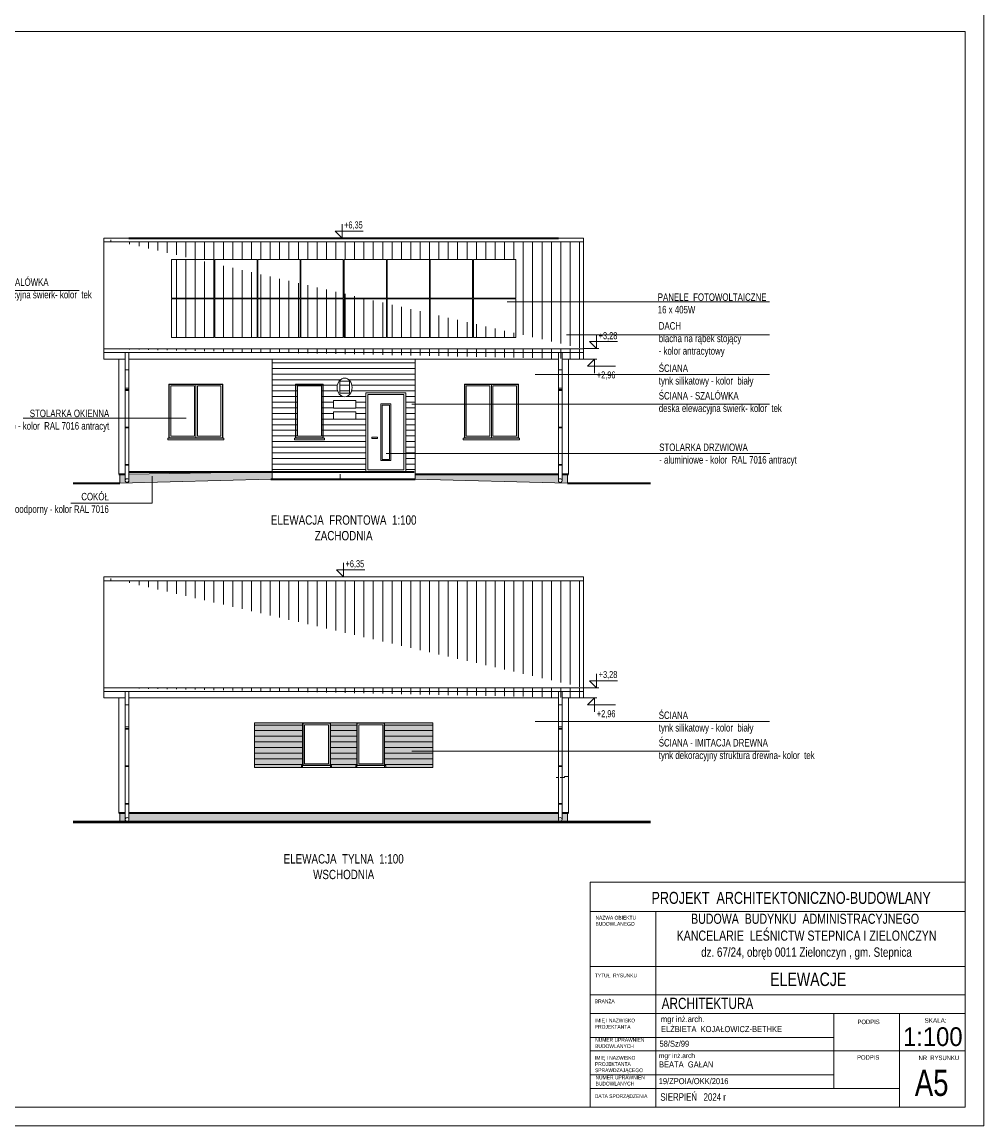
# Model space of a CAD drawing. Header units: inches. Extents: x 69729 to 77643, y -43505 to -36607.
# Tile 2 of 69: x 71363 to 73929, y -43505 to -40560. Entities that reach past the tile are written whole.
import ezdxf
from ezdxf.enums import TextEntityAlignment as Align

# ---------------------------------------------------------------- set-up
doc = ezdxf.new("R2010")
doc.units = ezdxf.units.IN
doc.header["$MEASUREMENT"] = 0
doc.linetypes.add('HIDDEN', pattern=[0.375, 0.25, -0.125])
doc.layers.get('0').update_dxf_attribs({"lineweight": 0})
for name, color, linetype, lineweight in [('A--tabelka rysunku', 7, 'Continuous', 0), ('p--dach-ściana przer.', 251, 'Continuous', 0), ('p--elewacja', 46, 'Continuous', 0), ('p--elewacja cienka', 251, 'Continuous', 0), ('p--elewacja-szraf', 251, 'Continuous', 0), ('p--koty wysok.', 141, 'Continuous', 0), ('p--opisy elewacji', 43, 'Continuous', 5), ('p--podpis rysunku', 33, 'Continuous', 0), ('p--tablice państwowe', 1, 'Continuous', 0)]:
    doc.layers.add(name, color=color, linetype=linetype, lineweight=lineweight)
doc.styles.add('1-50', font='arial.ttf', dxfattribs={"width": 0.75, "height": 12.5})
doc.styles.add('1-500', font='arial.ttf', dxfattribs={"width": 0.75, "height": 1.25})
doc.styles.add('Arial narrow', font='arial.ttf', dxfattribs={"width": 0.75})
doc.styles.get("Standard").update_dxf_attribs({"font": 'arial.ttf', "width": 0.75})
doc.styles.add('STYL-1', font='arial.ttf', dxfattribs={"width": 0.75})
pattern_1 = [(90, (0, 10), (-25, 2e-15), [])]
pattern_2 = [(10, (4, 6), (-0.285407, 30.412473), [0, -10]), (12, (7, 1), (-3.302908, 29.968163), [0, -10]), (-3, (0, -1), (6.563226, 29.697206), [0, -15]), (-82, (1, 0.5), (41.559146, -8.296829), [0, -5]), (23, (0, -0.5), (6.688163, 35.429768), [0, -8]), (58, (-2, -3), (37.630472, -5.826453), [0, -6]), (79, (-2, 3), (-36.947797, 14.312941), [0, -9]), (40, (4, 6), (-28.309158, 41.51616), [0, -10]), (92, (7, 1), (-40.080332, 1.602193), [0, -10]), (-43, (0, -1), (51.396654, 47.78477), [0, -15]), (-12, (1, 0.5), (19.931417, 26.433664), [0, -5]), (63, (0, -0.5), (-16.759379, 30.985855), [0, -9]), (6, (-2, -3), (15.49273498, -3.90194348), [0, -6]), (138, (-2, 3), (-37.989413, -31.730182), [0, -43]), (82, (4, 6), (-29.012177, 9.126533), [1, -10]), (-12, (7, 1), (9.171794, 28.720693), [1, -10]), (37, (0, -1), (-14.061273, 26.96814), [1, -15]), (-102, (1, 0.5), (36.21514, -22.010534), [1, -5]), (103, (0, -0.5), (-33.730123, 12.73887), [1, -8]), (-19, (-2, -3), (2.787893, -37.976672), [1, -6]), (9, (-2, 3), (0.812874, 39.614887), [1, -9]), (-92, (4, 6), (49.795044, -6.74193), [1, -10]), (-62, (7, 1), (36.726318, 16.13002), [1, -10]), (143, (0, -1), (-46.12023, -52.89541), [1, -15]), (112, (1, 0.5), (-33.060008, 1.742376), [1, -5]), (-53, (0, -0.5), (35.19673, 1.479925), [1, -9]), (126, (-2, -3), (-4.3671853, 15.3680738), [1, -6]), (38, (-2, 3), (-24.651337, 42.922157), [1, -43]), (82, (4.1, 6), (-29.012177, 9.126533), [1, -10]), (-12, (7.1, 1), (9.171794, 28.720693), [1, -10]), (37, (0.1, -1), (-14.061273, 26.96814), [1, -15]), (-102, (1.1, 0.5), (36.21514, -22.010534), [1, -5]), (103, (0.1, -0.5), (-33.730123, 12.73887), [1, -8]), (-19, (-2.1, -3), (2.787893, -37.976672), [1, -6]), (9, (-2.1, 3), (0.812874, 39.614887), [1, -9]), (-92, (4.1, 6), (49.795044, -6.74193), [1, -10]), (-62, (7.1, 1), (36.726318, 16.13002), [1, -10]), (143, (0.1, -1), (-46.12023, -52.89541), [1, -15]), (112, (1.1, 0.5), (-33.060008, 1.742376), [1, -5]), (-53, (0.1, -0.5), (35.19673, 1.479925), [1, -9]), (126, (-2.1, -3), (-4.3671853, 15.3680738), [1, -6]), (38, (-2.1, 3), (-24.651337, 42.922157), [1, -43])]

# ---------------------------------------------------------------- blocks, each defined once
blk = doc.blocks.new('kota wykoń')
for p, q in [((0, 25), (0, 0)), ((0, 0), (-12.5, 12.5)), ((-12.5, 12.5), (37.5, 12.5))]:
    blk.add_line(p, q)
at = {"lineweight": 0}
blk.add_line((-2.5, 0), (2.5, 0), dxfattribs=at)

msp = doc.modelspace()

# ---------------------------------------------------------------- hatches: boundary and pattern name
at = {"layer": 'p--elewacja cienka', "linetype": 'Continuous'}
h = msp.add_hatch(dxfattribs=at)
h.set_pattern_fill('ANSI31', color=256, scale=200, angle=45, style=0)
h.set_pattern_definition(pattern_1)
h.paths.add_polyline_path([(72679.871, -41193.364), (71761.871, -41193.364), (71761.871, -41401.364), (72679.871, -41401.364)])
edge = h.paths.add_edge_path()
edge.add_line((72860.871, -41146.119), (71580.871, -41146.119))
edge.add_line((71580.871, -41458.61), (71580.871, -41136.119))
edge.add_line((72860.871, -41431.589), (71580.871, -41431.589))
edge.add_line((72860.871, -41458.61), (72860.871, -41136.119))
h = msp.add_hatch(dxfattribs=at)
h.set_pattern_fill('ANSI31', color=256, scale=120, angle=135, style=0)
h.set_pattern_definition([(180, (963.216, -398.745), (-2e-15, -15), [])])
h.paths.add_polyline_path([(72411.471, -41579.148), (72411.471, -41458.61), (72030.271, -41458.61), (72030.271, -41759.41), (72280.471, -41759.41), (72280.471, -41548.41), (72386.471, -41548.41), (72386.471, -41710.368), (72411.471, -41710.368)])
h.paths.add_polyline_path([(72166.471, -41669.41), (72166.471, -41525.41), (72092.471, -41525.41), (72092.471, -41669.41)], flags=16)
h.paths.add_polyline_path([(72166.471, -41669.41), (72092.471, -41669.41), (72089.471, -41669.41), (72089.471, -41674.41), (72169.471, -41674.41), (72169.471, -41669.41)], flags=16)
edge = h.paths.add_edge_path(flags=16)
edge.add_ellipse((72223.471, -41534.41), major_axis=(0, -25), ratio=0.8, start_angle=0, end_angle=360)
h.paths.add_polyline_path([(72193.471, -41619.41), (72253.471, -41619.41), (72253.471, -41599.41), (72193.471, -41599.41)], flags=16)
h.paths.add_polyline_path([(72193.471, -41589.41), (72253.471, -41589.41), (72253.471, -41569.41), (72193.471, -41569.41)], flags=16)
h.paths.add_polyline_path([(72093.471, -41668.41), (72165.471, -41668.41), (72165.471, -41526.41), (72093.471, -41526.41)], flags=0)
h.paths.add_polyline_path([(72097.471, -41664.41), (72161.471, -41664.41), (72161.471, -41530.41), (72097.471, -41530.41)], flags=0)
h.paths.add_polyline_path([(72210.316, -41549.929), (72236.417, -41549.929), (72236.417, -41517.202), (72210.316, -41517.202)], flags=0)
h.paths.add_polyline_path([(72411.471, -41759.41), (72411.471, -41710.368), (72386.471, -41710.368), (72386.471, -41759.41)])
h = msp.add_hatch(dxfattribs=at)
h.set_pattern_fill('ANSI31', color=256, scale=200, angle=45, style=0)
h.set_pattern_definition(pattern_1)
edge = h.paths.add_edge_path()
edge.add_line((72860.871, -42050.062), (71580.871, -42050.062))
edge.add_line((71580.871, -42362.552), (71580.871, -42040.062))
edge.add_line((72860.871, -42335.532), (71580.871, -42335.532))
edge.add_line((72860.871, -42362.552), (72860.871, -42040.062))
h = msp.add_hatch(dxfattribs=at)
h.set_pattern_fill('ANSI31', color=256, scale=120, angle=135, style=0)
h.paths.add_polyline_path([(72111.521, -42429.352), (71983.371, -42429.352), (71983.371, -42548.45), (72111.521, -42548.45)])
h.paths.add_polyline_path([(72185.521, -42548.352), (72256.221, -42548.352), (72256.221, -42429.352), (72185.521, -42429.352)])
h.paths.add_polyline_path([(72330.221, -42548.352), (72458.371, -42548.352), (72458.371, -42429.352), (72330.221, -42429.352)])
at = {"layer": 'p--elewacja-szraf', "linetype": 'Continuous', "lineweight": 5}
h = msp.add_hatch(dxfattribs=at)
h.set_pattern_fill('02-Tynk zaprawa', color=256, scale=10, style=0)
h.set_pattern_definition(pattern_2)
h.paths.add_polyline_path([(72030.271, -41759.41), (71648.071, -41765.41), (71648.071, -41782.966, -1.00000001), (71638.071, -41782.966), (71638.071, -41765.41), (71624.071, -41765.41), (71624.071, -41789.41), (72027.071, -41779.41), (72030.271, -41779.41)])
h = msp.add_hatch(dxfattribs=at)
h.set_pattern_fill('02-Tynk zaprawa', color=256, scale=10, style=0)
h.set_pattern_definition([(10, (24598.513, -21373.566), (-0.285407, 30.412473), [0, -10]), (12, (24601.513, -21378.566), (-3.302908, 29.968163), [0, -10]), (357, (24594.513, -21380.566), (6.563226, 29.697206), [0, -15]), (278, (24595.513, -21379.066), (41.559146, -8.29683), [0, -5]), (23, (24594.513, -21380.066), (6.688163, 35.429768), [0, -8]), (58, (24592.513, -21382.566), (37.630472, -5.826453), [0, -6]), (79, (24592.513, -21376.566), (-36.947797, 14.31294), [0, -9]), (40, (24598.513, -21373.566), (-28.30916, 41.51616), [0, -10]), (92, (24601.513, -21378.566), (-40.080332, 1.602193), [0, -10]), (317, (24594.51, -21380.566), (51.39665, 47.78477), [0, -15]), (348, (24595.513, -21379.066), (19.931417, 26.433664), [0, -5]), (63, (24594.513, -21380.066), (-16.75938, 30.985855), [0, -9]), (6, (24592.513, -21382.566), (15.492735, -3.9019435), [0, -6]), (138, (24592.513, -21376.566), (-37.989413, -31.73018), [0, -43]), (82, (24598.513, -21373.566), (-29.012177, 9.126533), [1, -10]), (348, (24601.513, -21378.566), (9.171794, 28.720693), [1, -10]), (37, (24594.513, -21380.566), (-14.061273, 26.96814), [1, -15]), (258, (24595.513, -21379.066), (36.21514, -22.010534), [1, -5]), (103, (24594.513, -21380.066), (-33.730123, 12.73887), [1, -8]), (341, (24592.513, -21382.566), (2.787893, -37.976672), [1, -6]), (9, (24592.513, -21376.566), (0.812874, 39.614887), [1, -9]), (268, (24598.513, -21373.566), (49.795044, -6.74193), [1, -10]), (298, (24601.513, -21378.566), (36.726318, 16.13002), [1, -10]), (143, (24594.51, -21380.566), (-46.12023, -52.89541), [1, -15]), (112, (24595.513, -21379.066), (-33.060008, 1.742376), [1, -5]), (307, (24594.513, -21380.066), (35.19673, 1.479925), [1, -9]), (126, (24592.513, -21382.566), (-4.3671853, 15.3680738), [1, -6]), (38, (24592.513, -21376.566), (-24.651337, 42.922157), [1, -43]), (82, (24598.613, -21373.566), (-29.012177, 9.126533), [1, -10]), (348, (24601.613, -21378.566), (9.171794, 28.720693), [1, -10]), (37, (24594.613, -21380.566), (-14.061273, 26.96814), [1, -15]), (258, (24595.613, -21379.066), (36.21514, -22.010534), [1, -5]), (103, (24594.613, -21380.066), (-33.730123, 12.73887), [1, -8]), (341, (24592.413, -21382.566), (2.787893, -37.976672), [1, -6]), (9, (24592.413, -21376.566), (0.812874, 39.614887), [1, -9]), (268, (24598.613, -21373.566), (49.795044, -6.74193), [1, -10]), (298, (24601.613, -21378.566), (36.726318, 16.13002), [1, -10]), (143, (24594.61, -21380.566), (-46.12023, -52.89541), [1, -15]), (112, (24595.613, -21379.066), (-33.060008, 1.742376), [1, -5]), (307, (24594.613, -21380.066), (35.19673, 1.479925), [1, -9]), (126, (24592.413, -21382.566), (-4.3671853, 15.3680738), [1, -6]), (38, (24592.413, -21376.566), (-24.651337, 42.922157), [1, -43])])
h.paths.add_polyline_path([(72817.671, -41765.41), (72817.671, -41789.41), (72411.471, -41779.41), (72411.471, -41765.41), (72793.671, -41765.41), (72793.671, -41782.966, 1), (72803.671, -41782.966), (72803.671, -41765.41)])
h = msp.add_hatch(dxfattribs=at)
h.set_pattern_fill('26-Posypka z piasku', color=256, scale=20, style=0)
h.set_pattern_definition([(10, (380.76, 355.088), (6.375114, 21.432637), [0, -20]), (12, (386.76, 345.088), (1.710652, 20.810422), [0, -20]), (-3, (372.76, 341.088), (11.0330145, 19.449231), [0, -30]), (-82, (374.76, 344.088), (23.702208, -24.944044), [0, -10]), (23, (372.76, 342.09), (21.972411, 50.60843), [0, -16]), (58, (368.761, 337.088), (24.3780589, 20.1422502), [0, -12]), (79, (368.76, 349.088), (-14.9979634, 17.1773425), [0, -6]), (40, (380.76, 355.088), (-5.195308, 21.748765), [0, -20]), (92, (386.76, 345.088), (-20.1972135, 5.298355), [0, -20]), (-43, (372.76, 341.088), (20.953504, 7.8070904), [0, -30]), (-12, (374.76, 344.088), (31.5463666, 13.7414247), [0, -10]), (63, (372.76, 342.09), (-15.698628, 52.8919), [0, -18]), (6, (368.761, 337.088), (30.8809415, -6.809365), [0, -12]), (138, (368.76, 349.088), (-22.4483785, -4.0087784), [0, -6])])
h.paths.add_polyline_path([(72111.521, -42429.352), (71983.371, -42429.352), (71983.371, -42548.45), (72111.521, -42548.45)])
h.paths.add_polyline_path([(72185.521, -42548.352), (72256.221, -42548.352), (72256.221, -42429.352), (72185.521, -42429.352)])
h.paths.add_polyline_path([(72330.221, -42548.352), (72458.371, -42548.352), (72458.371, -42429.352), (72330.221, -42429.352)])
h = msp.add_hatch(dxfattribs=at)
h.set_pattern_fill('02-Tynk zaprawa', color=256, scale=10, style=0)
h.set_pattern_definition(pattern_2)
h.paths.add_polyline_path([(72793.671, -42669.352), (71648.071, -42669.352), (71648.071, -42686.909), (71643.071, -42691.909), (71638.198, -42685.791), (71638.071, -42669.352), (71624.071, -42669.352), (71624.071, -42693.352), (72817.671, -42693.352), (72817.671, -42669.352), (72803.671, -42669.352), (72803.671, -42686.909), (72793.671, -42685.48)])

# ---------------------------------------------------------------- linework, layer by layer
at = {"layer": 'A--tabelka rysunku', "linetype": 'Continuous'}
for p, q in [((73878.804, -42854.605), (72878.804, -42854.605)), ((73878.804, -42932.731), (72878.804, -42932.731)), ((73053.804, -42932.731), (73053.804, -43454.605)), ((73878.804, -43079.605), (72878.804, -43079.605)), ((73878.804, -43079.605), (72878.804, -43079.605)), ((73878.804, -43154.605), (72878.804, -43154.605)), ((73878.804, -43204.605), (72878.804, -43204.605)), ((73528.804, -43404.605), (73528.804, -43204.605)), ((73703.804, -43454.605), (73703.804, -43204.605)), ((73528.804, -43268.605), (72878.804, -43268.605)), ((73703.804, -43304.605), (72878.804, -43304.605)), ((73703.804, -43304.605), (73878.804, -43304.605)), ((73528.804, -43368.605), (72878.804, -43368.605)), ((73703.804, -43404.605), (72878.804, -43404.605))]:
    msp.add_line(p, q, dxfattribs=at)
for points in [[(69728.804, -43504.605), (73928.804, -43504.605), (73928.804, -40534.605), (69728.804, -40534.605)], [(69918.804, -43454.605), (73878.804, -43454.605), (73878.804, -40584.605), (69918.804, -40584.605)], [(72878.804, -43454.605), (73878.804, -43454.605), (73878.804, -42854.605), (72878.804, -42854.605)]]:
    msp.add_lwpolyline(points, close=True, dxfattribs=at)
at = {"layer": 'p--dach-ściana przer.', "linetype": 'HIDDEN', "ltscale": 45}
msp.add_lwpolyline([(72820.871, -42572.202), (72809.671, -42572.202), (72809.671, -42575.202), (72787.721, -42575.202)], dxfattribs=at)
at = {"layer": 'p--elewacja', "ltscale": 35}
for p, q in [((72860.871, -41136.119), (71580.871, -41136.119)), ((71580.871, -41458.61), (71580.871, -41136.119)), ((72860.871, -41458.61), (72860.871, -41136.119)), ((72860.871, -41146.119), (71580.871, -41146.119)), ((72860.871, -41431.589), (71580.871, -41431.589)), ((72860.871, -41441.589), (71580.871, -41441.589)), ((71638.071, -41458.61), (71580.871, -41458.61)), ((71620.871, -41765.41), (71620.871, -41458.61)), ((72793.671, -41458.61), (71648.071, -41458.61)), ((72030.271, -41779.41), (72030.271, -41458.61)), ((72411.471, -41765.41), (72411.471, -41458.61)), ((72860.871, -41458.61), (72803.671, -41458.61)), ((72820.871, -41765.41), (72820.871, -41458.61)), ((71826.657, -41525.41), (71826.657, -41669.41)), ((72615.086, -41525.41), (72615.086, -41669.41)), ((71624.071, -41789.41), (71624.071, -41765.41)), ((72211.471, -41779.41), (72211.471, -41765.41)), ((72411.471, -41779.41), (72411.471, -41765.41)), ((72817.671, -41789.41), (72817.671, -41765.41)), ((72860.871, -42040.062), (71580.871, -42040.062)), ((71580.871, -42362.552), (71580.871, -42040.062)), ((72860.871, -42050.062), (71580.871, -42050.062)), ((72860.871, -42362.552), (72860.871, -42040.062)), ((72860.871, -42335.532), (71580.871, -42335.532)), ((72860.871, -42345.532), (71580.871, -42345.532)), ((71638.071, -42362.552), (71580.871, -42362.552)), ((71620.871, -42669.352), (71620.871, -42362.552)), ((72793.671, -42362.552), (71648.071, -42362.552)), ((72860.871, -42362.552), (72803.671, -42362.552)), ((72820.871, -42669.352), (72820.871, -42362.552)), ((71624.071, -42693.352), (71624.071, -42669.352)), ((72817.671, -42693.352), (72817.671, -42669.352))]:
    msp.add_line(p, q, dxfattribs=at)
at = {"layer": 'p--elewacja', "lineweight": 35, "ltscale": 35}
for p, q in [((71648.071, -41136.12), (72793.671, -41136.12)), ((71648.071, -41759.41), (72409.408, -41759.41)), ((71499.252, -41789.41), (71624.071, -41789.41)), ((71620.871, -41765.41), (71638.071, -41765.41)), ((72027.071, -41779.41), (72411.471, -41779.41)), ((72411.471, -41765.41), (72793.671, -41765.41)), ((72803.671, -41765.41), (72820.871, -41765.41)), ((72817.671, -41789.41), (73039.848, -41789.41)), ((71620.871, -42669.352), (71638.071, -42669.352)), ((71648.071, -42669.352), (72793.671, -42669.352)), ((72803.671, -42669.352), (72820.871, -42669.352))]:
    msp.add_line(p, q, dxfattribs=at)
at = {"layer": 'p--elewacja', "lineweight": 50, "ltscale": 35}
msp.add_line((71499.252, -42693.352), (73039.848, -42693.352), dxfattribs=at)
at = {"layer": 'p--elewacja', "ltscale": 35}
for points in [[(71761.871, -41296.364), (71874.871, -41296.364), (71874.871, -41193.364), (71761.871, -41193.364)], [(71876.871, -41296.364), (71989.871, -41296.364), (71989.871, -41193.364), (71876.871, -41193.364)], [(71991.871, -41296.364), (72104.871, -41296.364), (72104.871, -41193.364), (71991.871, -41193.364)], [(72106.871, -41296.364), (72219.871, -41296.364), (72219.871, -41193.364), (72106.871, -41193.364)], [(72221.871, -41296.364), (72334.871, -41296.364), (72334.871, -41193.364), (72221.871, -41193.364)], [(72336.871, -41296.364), (72449.871, -41296.364), (72449.871, -41193.364), (72336.871, -41193.364)], [(72451.871, -41296.364), (72564.871, -41296.364), (72564.871, -41193.364), (72451.871, -41193.364)], [(72566.871, -41296.364), (72679.871, -41296.364), (72679.871, -41193.364), (72566.871, -41193.364)], [(71761.871, -41401.364), (71874.871, -41401.364), (71874.871, -41298.364), (71761.871, -41298.364)], [(71876.871, -41401.364), (71989.871, -41401.364), (71989.871, -41298.364), (71876.871, -41298.364)], [(71991.871, -41401.364), (72104.871, -41401.364), (72104.871, -41298.364), (71991.871, -41298.364)], [(72106.871, -41401.364), (72219.871, -41401.364), (72219.871, -41298.364), (72106.871, -41298.364)], [(72221.871, -41401.364), (72334.871, -41401.364), (72334.871, -41298.364), (72221.871, -41298.364)], [(72336.871, -41401.364), (72449.871, -41401.364), (72449.871, -41298.364), (72336.871, -41298.364)], [(72451.871, -41401.364), (72564.871, -41401.364), (72564.871, -41298.364), (72451.871, -41298.364)], [(72566.871, -41401.364), (72679.871, -41401.364), (72679.871, -41298.364), (72566.871, -41298.364)], [(71754.657, -41669.41), (71898.657, -41669.41), (71898.657, -41525.41), (71754.657, -41525.41)], [(72092.471, -41669.41), (72166.471, -41669.41), (72166.471, -41525.41), (72092.471, -41525.41)], [(72280.471, -41759.41), (72386.471, -41759.41), (72386.471, -41548.41), (72280.471, -41548.41)], [(72687.086, -41669.41), (72543.086, -41669.41), (72543.086, -41525.41), (72687.086, -41525.41)], [(71751.657, -41669.41), (71901.657, -41669.41), (71901.657, -41674.41), (71751.657, -41674.41)], [(72089.471, -41669.41), (72169.471, -41669.41), (72169.471, -41674.41), (72089.471, -41674.41)], [(72690.086, -41669.41), (72540.086, -41669.41), (72540.086, -41674.41), (72690.086, -41674.41)], [(72111.521, -42429.352), (71983.371, -42429.352), (71983.371, -42548.45), (72111.521, -42548.45)], [(72111.521, -42543.352), (72185.521, -42543.352), (72185.521, -42429.352), (72111.521, -42429.352)], [(72185.521, -42548.352), (72256.221, -42548.352), (72256.221, -42429.352), (72185.521, -42429.352)], [(72256.221, -42543.352), (72330.221, -42543.352), (72330.221, -42429.352), (72256.221, -42429.352)], [(72330.221, -42548.352), (72458.371, -42548.352), (72458.371, -42429.352), (72330.221, -42429.352)], [(72108.521, -42543.352), (72188.521, -42543.352), (72188.521, -42548.352), (72108.521, -42548.352)], [(72253.221, -42543.352), (72333.221, -42543.352), (72333.221, -42548.352), (72253.221, -42548.352)]]:
    msp.add_lwpolyline(points, close=True, dxfattribs=at)
at = {"layer": 'p--elewacja', "lineweight": 50, "ltscale": 35, "const_width": 1}
msp.add_lwpolyline([(71499.252, -41789.41), (71624.071, -41789.41), (72027.071, -41779.41), (72411.471, -41779.41), (72817.671, -41789.41), (73039.848, -41789.41)], dxfattribs=at)
at = {"layer": 'p--elewacja cienka', "lineweight": 5}
for p, q in [((71638.071, -41487.553), (71648.071, -41487.553)), ((72803.671, -41487.553), (72793.671, -41487.553)), ((71638.071, -41536.124), (71648.071, -41536.124)), ((72803.671, -41536.124), (72793.671, -41536.124)), ((71638.071, -42381.496), (71648.071, -42381.496)), ((72803.671, -42381.496), (72793.671, -42381.496)), ((71638.071, -42440.067), (71648.071, -42440.067)), ((72803.671, -42440.067), (72793.671, -42440.067))]:
    msp.add_line(p, q, dxfattribs=at)
at = {"layer": 'p--elewacja cienka', "ltscale": 35}
for p, q in [((71822.657, -41530.41), (71822.657, -41664.41)), ((71830.657, -41530.41), (71830.657, -41664.41)), ((72611.086, -41530.41), (72611.086, -41664.41)), ((72619.086, -41530.41), (72619.086, -41664.41))]:
    msp.add_line(p, q, dxfattribs=at)
at = {"layer": 'p--elewacja cienka', "lineweight": 5}
for points in [[(71648.071, -41782.966), (71648.071, -41441.589), (71638.071, -41441.589), (71638.071, -41782.966)], [(72793.671, -41782.966), (72793.671, -41441.589), (72803.671, -41441.589), (72803.671, -41782.966)], [(71648.071, -42686.909), (71648.071, -42345.532), (71638.071, -42345.532), (71638.071, -42686.909)], [(72793.671, -42686.909), (72793.671, -42345.532), (72803.671, -42345.532), (72803.671, -42686.909)]]:
    msp.add_lwpolyline(points, dxfattribs=at)
for points in [[(71638.071, -41540.095), (71648.071, -41540.095), (71648.071, -41542.095), (71638.071, -41542.095)], [(72803.671, -41540.095), (72793.671, -41540.095), (72793.671, -41542.095), (72803.671, -41542.095)], [(71638.071, -41640.095), (71648.071, -41640.095), (71648.071, -41642.095), (71638.071, -41642.095)], [(72803.671, -41640.095), (72793.671, -41640.095), (72793.671, -41642.095), (72803.671, -41642.095)], [(71638.071, -41740.095), (71648.071, -41740.095), (71648.071, -41742.095), (71638.071, -41742.095)], [(72803.671, -41740.095), (72793.671, -41740.095), (72793.671, -41742.095), (72803.671, -41742.095)], [(71638.071, -42444.038), (71648.071, -42444.038), (71648.071, -42446.038), (71638.071, -42446.038)], [(72803.671, -42444.038), (72793.671, -42444.038), (72793.671, -42446.038), (72803.671, -42446.038)], [(71638.071, -42544.038), (71648.071, -42544.038), (71648.071, -42546.038), (71638.071, -42546.038)], [(72803.671, -42544.038), (72793.671, -42544.038), (72793.671, -42546.038), (72803.671, -42546.038)], [(71638.071, -42644.038), (71648.071, -42644.038), (71648.071, -42646.038), (71638.071, -42646.038)], [(72803.671, -42644.038), (72793.671, -42644.038), (72793.671, -42646.038), (72803.671, -42646.038)]]:
    msp.add_lwpolyline(points, close=True, dxfattribs=at)
at = {"layer": 'p--elewacja cienka', "ltscale": 35}
for points in [[(71755.657, -41668.41), (71897.657, -41668.41), (71897.657, -41526.41), (71755.657, -41526.41)], [(72093.471, -41668.41), (72165.471, -41668.41), (72165.471, -41526.41), (72093.471, -41526.41)], [(72097.471, -41664.41), (72161.471, -41664.41), (72161.471, -41530.41), (72097.471, -41530.41)], [(72285.471, -41754.41), (72381.471, -41754.41), (72381.471, -41553.41), (72285.471, -41553.41)], [(72686.086, -41668.41), (72544.086, -41668.41), (72544.086, -41526.41), (72686.086, -41526.41)], [(72320.471, -41729.41), (72346.471, -41729.41), (72346.471, -41578.41), (72320.471, -41578.41)], [(72323.471, -41726.41), (72343.471, -41726.41), (72343.471, -41581.41), (72323.471, -41581.41)], [(72295.964, -41667.288), (72311.132, -41667.288), (72311.132, -41670.458), (72295.964, -41670.458)], [(72112.521, -42542.352), (72184.521, -42542.352), (72184.521, -42430.352), (72112.521, -42430.352)], [(72116.521, -42538.352), (72180.521, -42538.352), (72180.521, -42434.352), (72116.521, -42434.352)], [(72257.221, -42542.352), (72329.221, -42542.352), (72329.221, -42430.352), (72257.221, -42430.352)], [(72261.221, -42538.352), (72325.221, -42538.352), (72325.221, -42434.352), (72261.221, -42434.352)]]:
    msp.add_lwpolyline(points, close=True, dxfattribs=at)
for points in [[(71822.657, -41530.41), (71759.657, -41530.41), (71759.657, -41664.41), (71822.657, -41664.41)], [(71830.657, -41664.41), (71893.657, -41664.41), (71893.657, -41530.41), (71830.657, -41530.41)], [(72611.086, -41664.41), (72548.086, -41664.41), (72548.086, -41530.41), (72611.086, -41530.41)], [(72619.086, -41530.41), (72682.086, -41530.41), (72682.086, -41664.41), (72619.086, -41664.41)]]:
    msp.add_lwpolyline(points, dxfattribs=at)
at = {"layer": 'p--elewacja cienka', "linetype": 'Continuous'}
msp.add_lwpolyline([(72030.271, -41759.41), (71648.071, -41765.41), (71648.071, -41782.966, -1.00000001), (71638.071, -41782.966), (71638.071, -41765.41), (71624.071, -41765.41), (71624.071, -41789.41), (72027.071, -41779.41), (72030.271, -41779.41), (72030.271, -41779.41), (72030.271, -41759.41)], format="xyb", dxfattribs=at)
at = {"layer": 'p--elewacja cienka', "lineweight": 5}
msp.add_lwpolyline([(72817.671, -42669.352), (72817.671, -42693.352), (71624.071, -42693.352), (71624.071, -42669.352), (71638.071, -42669.352), (71638.071, -42686.909, 1), (71648.071, -42686.909), (71648.071, -42669.352), (72793.671, -42669.352), (72793.671, -42686.909, 0.99999999), (72803.671, -42686.909), (72803.671, -42669.352)], format="xyb", close=True, dxfattribs=at)
for centre in [(71643.071, -41782.966), (72798.671, -41782.966), (71643.071, -42686.909), (72798.671, -42686.909)]:
    msp.add_circle(centre, 5, dxfattribs=at)
at = {"layer": 'p--elewacja-szraf', "linetype": 'Continuous', "lineweight": 5}
msp.add_lwpolyline([(72817.671, -41765.41), (72817.671, -41789.41), (72411.471, -41779.41), (72411.471, -41765.41), (72793.671, -41765.41), (72793.671, -41782.966, 1), (72803.671, -41782.966), (72803.671, -41765.41)], format="xyb", close=True, dxfattribs=at)
at = {"layer": 'p--koty wysok.'}
for p, q in [((72860.871, -41430.33), (72901.325, -41430.33)), ((72855.871, -41458.61), (72896.325, -41458.61)), ((72860.871, -42335.532), (72901.325, -42335.532)), ((72855.871, -42362.552), (72896.325, -42362.552))]:
    msp.add_line(p, q, dxfattribs=at)
at = {"layer": 'p--opisy elewacji', "linetype": 'Continuous', "lineweight": 5}
for p, q in [((71515.786, -41275.989), (70828.286, -41275.989)), ((73356.515, -41305.755), (72656.865, -41305.755)), ((73356.515, -41394.331), (72815.666, -41394.331)), ((73356.515, -41499.849), (72731.951, -41499.849)), ((73356.515, -41579.148), (72402.796, -41579.148)), ((71366.412, -41616.5), (71800.372, -41616.5)), ((73357.656, -41710.368), (72334.734, -41710.368)), ((71493.447, -41842.753), (71710.427, -41842.753)), ((73356.515, -42425.631), (72731.951, -42425.631)), ((73356.515, -42504.93), (72402.796, -42504.93))]:
    msp.add_line(p, q, dxfattribs=at)
msp.add_lwpolyline([(71493.447, -41842.753), (71710.427, -41842.753), (71710.427, -41771.499)], dxfattribs=at)
at = {"layer": 'p--tablice państwowe', "color": 1, "linetype": 'Continuous'}
for points in [[(72210.316, -41549.929), (72236.417, -41549.929), (72236.417, -41517.202), (72210.316, -41517.202)], [(72193.471, -41589.41), (72253.471, -41589.41), (72253.471, -41569.41), (72193.471, -41569.41)], [(72193.471, -41619.41), (72253.471, -41619.41), (72253.471, -41599.41), (72193.471, -41599.41)]]:
    msp.add_lwpolyline(points, close=True, dxfattribs=at)
msp.add_ellipse((72223.471, -41534.41), major_axis=(0, -25), ratio=0.8, dxfattribs=at)

# ---------------------------------------------------------------- block references
at = {"layer": 'p--koty wysok.', "xscale": 1.5, "yscale": 1.5, "zscale": 1.5}
for p in [(72217.121, -41136.12), (72895.14, -41430.33), (72220.871, -42040.062), (72895.14, -42335.532)]:
    msp.add_blockref('kota wykoń', p, dxfattribs=at)
at = {"layer": 'p--koty wysok.', "xscale": -1.5, "yscale": 1.5, "zscale": 1.5, "rotation": 180}
for p in [(72890.14, -41458.61), (72890.14, -42362.552)]:
    msp.add_blockref('kota wykoń', p, dxfattribs=at)

# ---------------------------------------------------------------- texts
at = {"layer": 'A--tabelka rysunku', "style": 'Arial narrow'}
msp.add_text('SKALA:', height=12, dxfattribs=at).set_placement((73770.525, -43217.275), align=Align.TOP_LEFT)
at = {"layer": 'A--tabelka rysunku', "style": 'Arial narrow', "width": 0.908571}
msp.add_text('1:100', height=50, dxfattribs=at).set_placement((73713.051, -43241.476), align=Align.TOP_LEFT)
at = {"layer": 'A--tabelka rysunku', "ltscale": 35, "attachment_point": 2}
for s, insert, char_height, width, style in [('PROJEKT  ARCHITEKTONICZNO-BUDOWLANY', (73414.616, -42880.181), 32, 1255.96437, 'Arial narrow'), ('ELEWACJE ', (73460.123, -43095.366), 36, 1178.75233, 'STYL-1'), ('\\pxql;ARCHITEKTURA ', (73697.112, -43162.752), 30, 1255.96437, 'Arial narrow')]:
    msp.add_mtext(s, dxfattribs=dict(at, insert=insert, char_height=char_height, width=width, style=style))
at = {"layer": 'A--tabelka rysunku'}
for s, insert, char_height, width, attachment_point, style in [('{\\H0.75x;BUDOWA  BUDYNKU  ADMINISTRACYJNEGO\\P KANCELARIE  LEŚNICTW STEPNICA I ZIELONCZYN\\P\\H0.9259x; dz. 67/24, obręb 0011 Zielonczyn , gm. Stepnica}', (73451.822, -42938.398), 36, 1194.58312, 2, '1-500'), ('NAZWA OBIEKTU\\PBUDOWLANEGO', (72892.654, -42944.081), 10, 554.35275, 1, 'Arial narrow'), ('TYTUŁ  RYSUNKU', (72890.842, -43098.143), 10, 554.35275, 1, 'Arial narrow'), ('BRANŻA', (72890.842, -43167.156), 10, 554.35275, 1, 'Arial narrow'), ('IMIĘ I NAZWISKO \\PPROJEKTANTA', (72890.842, -43218.372), 10, 554.35275, 1, 'Arial narrow'), ('PODPIS ', (73591.509, -43221.044), 12, 554.35275, 1, 'Arial narrow'), ('NUMER UPRAWNIEŃ \\PBUDOWLANYCH', (72891.732, -43270.097), 10, 554.35275, 1, 'Arial narrow'), ('\\P58/Sz/99', (73063.431, -43250.566), 16, 554.35275, 1, 'Arial narrow'), ('IMIĘ I NAZWISKO \\PPROJEKTANTA\\PSPRAWDZAJĄCEGO', (72891.411, -43317.829), 10, 554.35275, 1, 'Arial narrow'), ('{\\H0.8333x;mgr inż.arch\\P}BEATA  GAŁAN    \\P    ', (73062.121, -43310.388), 16, 439.78357, 1, 'Arial narrow'), ('PODPIS  ', (73590.372, -43315.952), 12, 554.35275, 1, 'Arial narrow'), ('NR  RYSUNKU', (73754.497, -43317.027), 12, 144.29228, 1, 'Arial narrow'), ('NUMER UPRAWNIEŃ \\PBUDOWLANYCH', (72892.773, -43370.132), 10, 554.35275, 1, 'Arial narrow'), (' 19/ZPOIA/OKK/2016\\P       ', (73055.665, -43377.131), 16, 439.78357, 1, 'Arial narrow'), ('A5', (73744.545, -43354.476), 70, 130.1934, 1, 'Arial narrow'), ('DATA SPORZĄDZENIA', (72890.842, -43420.254), 10, 554.35275, 1, 'Arial narrow'), ('SIERPIEŃ   2024 r', (73065.811, -43417.461), 20, 554.35275, 1, 'Arial narrow')]:
    msp.add_mtext(s, dxfattribs=dict(at, insert=insert, char_height=char_height, width=width, attachment_point=attachment_point, style=style))
at = {"layer": 'A--tabelka rysunku', "insert": (73067.23, -43211.65), "char_height": 16, "width": 554.35275, "attachment_point": 1}
msp.add_mtext('{\\W0.75;mgr inż.arch.\\PELŻBIETA  KOJAŁOWICZ-BETHKE}', dxfattribs=at)
at = {"layer": 'p--koty wysok.', "char_height": 18.75, "style": '1-50'}
for s, insert, width, attachment_point in [('+6,35', (72222.134, -41091.427), 311.12395, 1), ('+3,28', (72901.285, -41386.976), 233.34296, 1), ('+2,96', (72896.285, -41513.786), 233.34296, 7), ('+6,35', (72225.884, -41995.369), 311.12395, 1), ('+3,28', (72901.285, -42290.919), 233.34296, 1), ('+2,96', (72896.285, -42417.729), 233.34296, 7)]:
    msp.add_mtext(s, dxfattribs=dict(at, insert=insert, width=width, attachment_point=attachment_point))
at = {"layer": 'p--opisy elewacji', "linetype": 'Continuous', "lineweight": 5, "char_height": 20, "style": '1-50'}
for s, insert, width, attachment_point in [('ŚCIANA - SZALÓWKA\\Pdeska elewacyjna świerk- kolor  tek', (71220.726, -41243.396), 397.02322, 1), ('PANELE  FOTOWOLTAICZNE\\P16 x 405W', (73058.797, -41283.384), 453.79067, 1), ('DACH\\Pblacha na rąbek stojący \\P- kolor antracytowy ', (73061.454, -41360.143), 453.79067, 1), ('ŚCIANA \\Ptynk silikatowy - kolor  biały', (73061.454, -41473.192), 311.03592, 1), ('ŚCIANA - SZALÓWKA\\Pdeska elewacyjna świerk- kolor  tek', (73061.454, -41546.555), 397.02322, 1), ('STOLARKA OKIENNA\\P- drewno - kolor  RAL 7016 antracyt', (71595.558, -41593.585), 443.3554, 3), ('STOLARKA DRZWIOWA\\P- aluminiowe - kolor  RAL 7016 antracyt', (73062.596, -41684.086), 426.36332, 1), ('COKÓŁ\\Ptynk wodoodporny - kolor RAL 7016 ', (71594.416, -41815.659), 394.36235, 3), ('ŚCIANA \\Ptynk silikatowy - kolor  biały', (73061.454, -42398.974), 311.03592, 1), ('ŚCIANA - IMITACJA DREWNA\\Ptynk dekoracyjny struktura drewna- kolor  tek', (73061.454, -42472.337), 421.5622, 1)]:
    msp.add_mtext(s, dxfattribs=dict(at, insert=insert, width=width, attachment_point=attachment_point))
at = {"layer": 'p--podpis rysunku', "char_height": 25, "width": 531.4776, "attachment_point": 3}
for s, insert in [('\\pxqc;ELEWACJA  FRONTOWA  1:100\\P\\pxqc;ZACHODNIA', (72486.686, -41875.608)), ('\\pxqc;ELEWACJA  TYLNA  1:100\\P\\pxqc;WSCHODNIA', (72486.686, -42779.551))]:
    msp.add_mtext(s, dxfattribs=dict(at, insert=insert))

doc.saveas('drawing.dxf')
